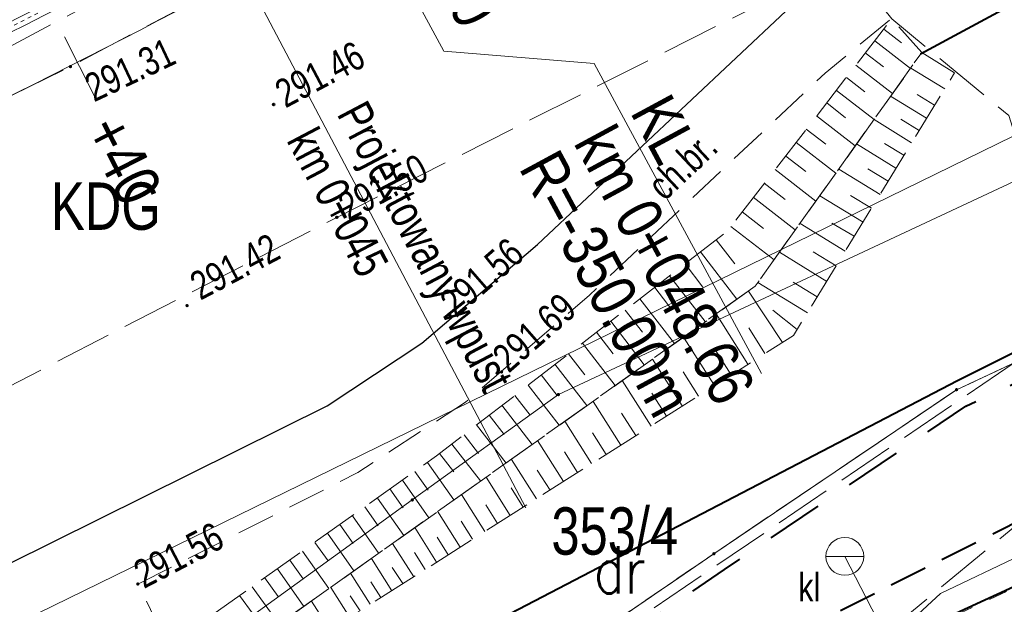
# Model space of a CAD drawing. Header units: metres. Extents: x 7437415 to 7437762, y 5556624 to 5556902.
# Tile 14 of 36: x 7437554 to 7437580, y 5556683 to 5556699. Entities that reach past the tile are written whole.
import ezdxf

# ---------------------------------------------------------------- set-up
doc = ezdxf.new("R2010")
doc.units = ezdxf.units.M
doc.header["$MEASUREMENT"] = 0
for name, pattern in [('0.5_0.5', [1.5, 0.5, -0.5, 0.5]), ('BUBZ01-500', [1.75, 1.25, -0.5]), ('EGBK02-500', [2, 1.5, -0.5]), ('EGBO02-500', [2.5, 1.5, -1]), ('EGBU01-500', [1, 0.5, -0.5]), ('KTCR02-500', [1.5, 1, -0.5]), ('KTJZ01-500', [2, 1.5, -0.5])]:
    doc.linetypes.add(name, pattern=pattern)
doc.layers.get('0').update_dxf_attribs({"color": 250, "lineweight": 5})
for name, color, linetype, lineweight in [('203-Punkt załamania granicy działki nie stabilizowany', 7, 'Continuous', 5), ('BUBZ01', 250, 'Continuous', 5), ('BUIB02_01', 250, 'Continuous', 5), ('BUIB05_01', 250, 'Continuous', 5), ('D_balustrada', 7, '0.5_0.5', 20), ('D_kilometraz', 7, 'Continuous', 13), ('D_kraweznik', 7, 'Continuous', 20), ('D_obrzeze', 7, 'Continuous', 20), ('D_opis trasy', 7, 'Continuous', 13), ('D_opisy', 7, 'Continuous', 13), ('D_pobocze', 7, 'Continuous', 13), ('EGBD03', 250, 'Continuous', 5), ('EGBK02', 250, 'Continuous', 5), ('EGBO02', 250, 'Continuous', 5), ('EGBP04_03', 250, 'Continuous', 5), ('EGBU01', 250, 'Continuous', 5), ('KTCR02', 250, 'Continuous', 5), ('KTJZ01', 250, 'Continuous', 5), ('KTKR01', 250, 'Continuous', 5), ('KTOK05_01', 250, 'Continuous', 5), ('MPZP', 250, 'Continuous', 5), ('osadnik kanalizacji lokalnej (dół Chambeau) (punkt)', 7, 'Continuous', 5), ('osadnik kanalizacji lokalnej (dół Chambeau) (punkt)-Atr17', 7, 'Continuous', 5), ('przewód elektroenergetyczny (linia)', 7, 'Continuous', 5), ('przewód kanalizacyjny (linia)', 7, 'Continuous', 5), ('punkt wysokościowy sztuczny', 7, 'Continuous', 5), ('RTPW01', 250, 'Continuous', 5), ('RTPW02', 250, 'Continuous', 5), ('rzedne dla projektanta', 250, 'Continuous', 5)]:
    doc.layers.add(name, color=color, linetype=linetype, lineweight=lineweight)
doc.styles.get("Standard").update_dxf_attribs({"font": 'txt.shx', "width": 0.75})
doc.styles.add('Style-Arial Narrow', font='ARIALN.TTF')
doc.linetypes.add('KTOK05_01-500', pattern='A,3.75,[13,dgnlstyle-rozp_2015.shx,S=0.002778,R=0,X=0,Y=0],3.75', length=7.5)

# ---------------------------------------------------------------- blocks, each defined once
blk = doc.blocks.new('US07')
at = {"color": 0, "linetype": 'Continuous', "lineweight": 13, "ltscale": 10}
for q in [(-5, 0), (5, 0)]:
    blk.add_line((0, 0), q, dxfattribs=at)
blk.add_circle((0, 0), 5, dxfattribs=at)
blk = doc.blocks.new('203')
at = {"layer": '203-Punkt załamania granicy działki nie stabilizowany', "linetype": 'Continuous', "lineweight": 13}
h = blk.add_hatch(color=96, dxfattribs=at)
edge = h.paths.add_edge_path()
edge.add_arc((0, 0), 0.45, 0, 360)
blk = doc.blocks.new('PW02')
at = {"layer": 'punkt wysokościowy sztuczny', "linetype": 'Continuous', "lineweight": 13}
h = blk.add_hatch(color=0, dxfattribs=at)
edge = h.paths.add_edge_path()
edge.add_arc((0, 0), 0.45, 0, 360)

msp = doc.modelspace()

# ---------------------------------------------------------------- linework, layer by layer
at = {"layer": 'BUBZ01', "color": 7, "linetype": 'BUBZ01-500', "lineweight": 13, "flags": 128}
for points in [[(7437524.04, 5556689.42), (7437535.53, 5556693.23), (7437548.16, 5556699.51), (7437558.6, 5556704.26), (7437575.67, 5556713.15), (7437589.43, 5556720.35), (7437590.07, 5556719.5), (7437590.16, 5556717.95), (7437574.86, 5556709.22), (7437552.89, 5556697.48), (7437530.34, 5556687.12), (7437524.27, 5556688.21), (7437524.04, 5556689.42)], [(7437555.54, 5556678.94), (7437554.3, 5556679.55), (7437564.94, 5556687.09), (7437572.62, 5556693.02), (7437576.97, 5556698.63), (7437577.76, 5556697.74), (7437573.36, 5556691.57), (7437555.54, 5556678.94)], [(7437577.76, 5556697.74), (7437578.63, 5556697.21), (7437574.37, 5556690.27), (7437554.88, 5556677.9), (7437555.54, 5556678.94), (7437573.36, 5556691.57), (7437577.76, 5556697.74)]]:
    msp.add_lwpolyline(points, close=True, dxfattribs=at)
at = {"layer": 'BUBZ01', "color": 7, "linetype": 'Continuous', "lineweight": 13, "flags": 128}
for points in [[(7437576.76, 5556698.36), (7437577.23, 5556698)], [(7437576.52, 5556698.05), (7437577.46, 5556697.32)], [(7437576.27, 5556697.73), (7437576.75, 5556697.36)], [(7437576.02, 5556697.41), (7437576.99, 5556696.66)], [(7437578.37, 5556696.78), (7437577.47, 5556697.33)], [(7437575.77, 5556697.08), (7437576.26, 5556696.7)], [(7437575.51, 5556696.74), (7437576.5, 5556695.97)], [(7437577.89, 5556696.01), (7437576.94, 5556696.59)], [(7437578.1, 5556696.35), (7437577.64, 5556696.63)], [(7437575.25, 5556696.41), (7437575.75, 5556696.02)], [(7437574.98, 5556696.07), (7437576, 5556695.28)], [(7437577.49, 5556695.36), (7437576.5, 5556695.97)], [(7437577.69, 5556695.68), (7437577.21, 5556695.98)], [(7437574.71, 5556695.72), (7437575.23, 5556695.32)], [(7437574.44, 5556695.37), (7437575.49, 5556694.56)], [(7437577.08, 5556694.69), (7437576.04, 5556695.33)], [(7437577.29, 5556695.03), (7437576.78, 5556695.34)], [(7437574.17, 5556695.01), (7437574.7, 5556694.6)], [(7437573.89, 5556694.65), (7437574.96, 5556693.82)], [(7437576.66, 5556693.99), (7437575.57, 5556694.66)], [(7437576.87, 5556694.35), (7437576.34, 5556694.67)], [(7437573.6, 5556694.29), (7437574.15, 5556693.86)], [(7437576.21, 5556693.26), (7437575.07, 5556693.96)], [(7437576.43, 5556693.63), (7437575.88, 5556693.97)], [(7437573.31, 5556693.92), (7437574.42, 5556693.06)], [(7437573.02, 5556693.54), (7437573.58, 5556693.1)], [(7437575.74, 5556692.5), (7437574.55, 5556693.23)], [(7437575.98, 5556692.89), (7437575.39, 5556693.24)], [(7437572.72, 5556693.15), (7437573.86, 5556692.27)], [(7437572.33, 5556692.8), (7437572.82, 5556692.16)], [(7437571.92, 5556692.48), (7437572.88, 5556691.23)], [(7437575.25, 5556691.7), (7437574, 5556692.47)], [(7437575.5, 5556692.11), (7437574.89, 5556692.48)], [(7437571.51, 5556692.16), (7437571.98, 5556691.55)], [(7437571.1, 5556691.85), (7437572.04, 5556690.64)], [(7437574.74, 5556690.87), (7437573.43, 5556691.67)], [(7437575, 5556691.29), (7437574.36, 5556691.68)], [(7437570.71, 5556691.54), (7437571.17, 5556690.94)], [(7437574.08, 5556690.09), (7437573.18, 5556691.44)], [(7437570.31, 5556691.24), (7437571.23, 5556690.06)], [(7437569.93, 5556690.94), (7437570.38, 5556690.36)], [(7437573.17, 5556689.51), (7437572.33, 5556690.84)], [(7437574.47, 5556690.43), (7437573.83, 5556690.94)], [(7437569.55, 5556690.65), (7437570.43, 5556689.5)], [(7437569.17, 5556690.36), (7437569.61, 5556689.79)], [(7437573.62, 5556689.8), (7437573.19, 5556690.47)], [(7437568.8, 5556690.07), (7437569.66, 5556688.95)], [(7437572.29, 5556688.95), (7437571.47, 5556690.23)], [(7437568.43, 5556689.79), (7437568.86, 5556689.23)], [(7437572.73, 5556689.23), (7437572.31, 5556689.88)], [(7437571.43, 5556688.41), (7437570.65, 5556689.65)], [(7437568.07, 5556689.51), (7437568.91, 5556688.42)], [(7437571.86, 5556688.67), (7437571.46, 5556689.31)], [(7437567.71, 5556689.23), (7437568.13, 5556688.69)], [(7437570.61, 5556687.88), (7437569.85, 5556689.08)], [(7437567.36, 5556688.96), (7437568.18, 5556687.9)], [(7437571.02, 5556688.14), (7437570.63, 5556688.75)], [(7437567.01, 5556688.69), (7437567.42, 5556688.17)], [(7437569.81, 5556687.38), (7437569.08, 5556688.53)], [(7437566.67, 5556688.43), (7437567.47, 5556687.39)], [(7437570.21, 5556687.63), (7437569.83, 5556688.22)], [(7437566.33, 5556688.17), (7437566.73, 5556687.66)], [(7437569.04, 5556686.89), (7437568.33, 5556688.01)], [(7437566, 5556687.91), (7437566.78, 5556686.9)], [(7437569.42, 5556687.13), (7437569.06, 5556687.7)], [(7437565.67, 5556687.65), (7437566.05, 5556687.16)], [(7437568.3, 5556686.42), (7437567.61, 5556687.5)], [(7437565.35, 5556687.4), (7437566.1, 5556686.43)], [(7437568.67, 5556686.65), (7437568.32, 5556687.2)], [(7437564.7, 5556686.92), (7437565.4, 5556685.93)], [(7437565.02, 5556687.16), (7437565.4, 5556686.67)], [(7437567.58, 5556685.96), (7437566.92, 5556687)], [(7437564.37, 5556686.68), (7437564.72, 5556686.19)], [(7437567.94, 5556686.19), (7437567.6, 5556686.72)], [(7437564.04, 5556686.45), (7437564.74, 5556685.46)], [(7437566.89, 5556685.52), (7437566.25, 5556686.53)], [(7437563.71, 5556686.22), (7437564.06, 5556685.72)], [(7437567.23, 5556685.74), (7437566.91, 5556686.25)], [(7437563.38, 5556685.98), (7437564.08, 5556684.99)], [(7437566.22, 5556685.1), (7437565.6, 5556686.07)], [(7437563.05, 5556685.75), (7437563.4, 5556685.25)], [(7437565.57, 5556684.68), (7437564.97, 5556685.63)], [(7437566.55, 5556685.31), (7437566.24, 5556685.8)], [(7437562.72, 5556685.51), (7437563.42, 5556684.52)], [(7437565.89, 5556684.89), (7437565.59, 5556685.37)], [(7437562.39, 5556685.28), (7437562.74, 5556684.78)], [(7437564.94, 5556684.29), (7437564.37, 5556685.2)], [(7437562.06, 5556685.05), (7437562.76, 5556684.06)], [(7437565.25, 5556684.48), (7437564.96, 5556684.95)], [(7437561.4, 5556684.58), (7437562.1, 5556683.59)], [(7437561.73, 5556684.81), (7437562.08, 5556684.32)], [(7437564.34, 5556683.9), (7437563.78, 5556684.78)], [(7437561.07, 5556684.34), (7437561.42, 5556683.85)], [(7437563.76, 5556683.53), (7437563.22, 5556684.38)], [(7437564.64, 5556684.09), (7437564.36, 5556684.54)], [(7437560.74, 5556684.11), (7437561.44, 5556683.12)], [(7437564.05, 5556683.72), (7437563.77, 5556684.15)], [(7437560.4, 5556683.88), (7437560.76, 5556683.38)], [(7437563.19, 5556683.18), (7437562.67, 5556684)], [(7437560.07, 5556683.64), (7437560.78, 5556682.65)], [(7437562.65, 5556682.83), (7437562.15, 5556683.62)], [(7437563.47, 5556683.35), (7437563.21, 5556683.77)], [(7437559.74, 5556683.41), (7437560.1, 5556682.91)], [(7437562.92, 5556683), (7437562.66, 5556683.4)], [(7437562.12, 5556682.5), (7437561.64, 5556683.26)]]:
    msp.add_lwpolyline(points, dxfattribs=at)
at = {"layer": 'BUIB02_01', "color": 212, "linetype": 'Continuous', "lineweight": 40, "flags": 128}
for points in [[(7437578.709, 5556689.08), (7437609.016, 5556704.209), (7437638.73, 5556719.29), (7437644.506, 5556722.382), (7437654.627, 5556703.284)], [(7437478.779, 5556655.789), (7437498.529, 5556658.242), (7437527.258, 5556665.29), (7437554.461, 5556676.462), (7437578.709, 5556689.08)]]:
    msp.add_lwpolyline(points, dxfattribs=at)
at = {"layer": 'BUIB05_01', "color": 7, "linetype": 'Continuous', "lineweight": 40, "flags": 128}
msp.add_lwpolyline([(7437577.73, 5556697.71), (7437589.04, 5556703.81)], dxfattribs=at)
at = {"layer": 'D_balustrada', "ltscale": 0.1, "flags": 128}
msp.add_lwpolyline([(7437521.91, 5556692.123), (7437522.557, 5556690.843, 0.394504), (7437530.729, 5556687.846), (7437532.348, 5556688.53, 0.023893), (7437562.343, 5556702.938), (7437591.013, 5556718.435)], format="xyb", dxfattribs=at)
at = {"layer": 'D_kilometraz', "flags": 128}
msp.add_lwpolyline([(7437555.902, 5556696.594), (7437555.109, 5556698.154)], dxfattribs=at)
at = {"layer": 'D_kraweznik'}
msp.add_arc((7437396.683, 5557009.404), 350, 292.91854, 298.39337, dxfattribs=at)
at = {"layer": 'D_obrzeze'}
msp.add_arc((7437396.683, 5557009.404), 348.5, 292.91854, 298.39337, dxfattribs=at)
at = {"layer": 'D_opis trasy'}
msp.add_line((7437565.131, 5556697.78), (7437569.103, 5556697.448), dxfattribs=at)
at = {"layer": 'D_opis trasy', "flags": 128}
for points in [[(7437563.116, 5556701.508), (7437565.131, 5556697.78)], [(7437569.103, 5556697.448), (7437573.525, 5556689.269)]]:
    msp.add_lwpolyline(points, dxfattribs=at)
at = {"layer": 'D_opisy'}
msp.add_line((7437559.888, 5556699.785), (7437567.303, 5556685.72), dxfattribs=at)
at = {"layer": 'D_pobocze', "flags": 128}
msp.add_lwpolyline([(7437522.668, 5556690.9, 0.394504), (7437530.681, 5556687.961), (7437532.299, 5556688.645, 0.023893), (7437562.283, 5556703.048), (7437593.104, 5556719.708)], format="xyb", dxfattribs=at)
at = {"layer": 'EGBD03', "color": 96, "linetype": 'Continuous', "lineweight": 13, "flags": 128}
for points in [[(7437594.67, 5556701.11), (7437568.16, 5556688.71)], [(7437549.89, 5556680.73), (7437584.26, 5556697.53)], [(7437586.26, 5556692.39), (7437578.68, 5556688.84)], [(7437572.27, 5556684.51), (7437578.68, 5556688.84)], [(7437564.3, 5556685.93), (7437568.16, 5556688.71)], [(7437553.19, 5556677.9), (7437564.3, 5556685.93)], [(7437572.27, 5556684.51), (7437566.34, 5556680.46)]]:
    msp.add_lwpolyline(points, dxfattribs=at)
at = {"layer": 'EGBK02', "color": 96, "linetype": 'EGBK02-500', "lineweight": 13, "flags": 128}
for points in [[(7437581.3, 5556690.06), (7437578.68, 5556688.84)], [(7437578.68, 5556688.84), (7437572.27, 5556684.51)], [(7437572.27, 5556684.51), (7437566.34, 5556680.46)]]:
    msp.add_lwpolyline(points, dxfattribs=at)
at = {"layer": 'EGBO02', "color": 96, "linetype": 'EGBO02-500', "lineweight": 40, "flags": 128}
msp.add_lwpolyline([(7437509.408, 5556641.775), (7437527.366, 5556653.573), (7437535.53, 5556659.046), (7437540.808, 5556662.655), (7437546.047, 5556666.094), (7437546.417, 5556666.344), (7437547.687, 5556667.174), (7437556.491, 5556673.156), (7437559.221, 5556675.006), (7437566.622, 5556680.047), (7437572.551, 5556684.096), (7437578.927, 5556688.403), (7437581.512, 5556689.607), (7437586.468, 5556691.935), (7437596.734, 5556696.524), (7437608.998, 5556702.025), (7437613.531, 5556704.147), (7437646.901, 5556719.682), (7437664.231, 5556728.731), (7437679.981, 5556736.007), (7437721.816, 5556755.672), (7437743.341, 5556772.789), (7437751.664, 5556779.423)], dxfattribs=at)
at = {"layer": 'EGBU01', "color": 96, "linetype": 'EGBU01-500', "lineweight": 13, "flags": 128}
for points in [[(7437581.3, 5556690.06), (7437578.68, 5556688.84)], [(7437578.68, 5556688.84), (7437581.3, 5556690.06)], [(7437578.68, 5556688.84), (7437572.27, 5556684.51)], [(7437572.27, 5556684.51), (7437578.68, 5556688.84)], [(7437575.92, 5556681.62), (7437583.87, 5556685.3)], [(7437572.27, 5556684.51), (7437566.34, 5556680.46)], [(7437566.34, 5556680.46), (7437572.27, 5556684.51)]]:
    msp.add_lwpolyline(points, dxfattribs=at)
at = {"layer": 'KTCR02', "color": 7, "linetype": 'KTCR02-500', "lineweight": 13, "flags": 128}
msp.add_lwpolyline([(7437576.91, 5556698.6), (7437575.21, 5556697.2), (7437568.98, 5556691.34), (7437565.71, 5556688.51), (7437562.86, 5556686.65), (7437557.05, 5556683.71), (7437557.69, 5556682.42), (7437553.22, 5556680.18), (7437552.61, 5556681.5), (7437549.38, 5556679.96), (7437545.37, 5556678.26), (7437542.6, 5556677.35), (7437533.32, 5556674.74)], dxfattribs=at)
at = {"layer": 'KTJZ01', "color": 7, "linetype": 'KTJZ01-500', "lineweight": 13, "flags": 128}
for points in [[(7437487.24, 5556665.88), (7437500.01, 5556668.65), (7437509.93, 5556671.34), (7437514.81, 5556672.66), (7437528.54, 5556677.57), (7437546.18, 5556685.08), (7437562.31, 5556693.39), (7437575.78, 5556700.17), (7437584.6, 5556705.2), (7437599.33, 5556712.79), (7437607.41, 5556717.03), (7437624.22, 5556725.75), (7437636.91, 5556731.79), (7437639.91, 5556733.3), (7437648.13, 5556737.1), (7437664.08, 5556744.94), (7437674.41, 5556750.47), (7437695.47, 5556762.01), (7437726.23, 5556778.98), (7437745.592, 5556790.579), (7437740.524, 5556799.89), (7437726.071, 5556794.065), (7437721.424, 5556793.261), (7437718.653, 5556793.684), (7437716.454, 5556794.853), (7437714.78, 5556796.65), (7437713.44, 5556798.18), (7437704.05, 5556814.76), (7437696.46, 5556806.77), (7437698.53, 5556806.84), (7437700.74, 5556806.26), (7437702.79, 5556804.94), (7437704.06, 5556803.16), (7437709.44, 5556793.77), (7437711.44, 5556790.12), (7437712.13, 5556787.63), (7437712.21, 5556785.35), (7437711.59, 5556783.66), (7437709.87, 5556781.76), (7437701.28, 5556777.09), (7437699.42, 5556776.48), (7437697.78, 5556776.19), (7437695.76, 5556776.41), (7437693.65, 5556777.51), (7437692.09, 5556778.89), (7437690.49, 5556781.22), (7437685.25, 5556778.28), (7437686.1, 5556775.03), (7437686.085, 5556773.72), (7437685.81, 5556772.51), (7437685.3, 5556771.32), (7437684.475, 5556769.98), (7437683.43, 5556768.68), (7437682.12, 5556767.23), (7437680.52, 5556765.9), (7437679.609, 5556765.424), (7437667.4, 5556758.73), (7437656.58, 5556752.94), (7437646.03, 5556747.24), (7437635.04, 5556741.31), (7437625.46, 5556735.97), (7437617.31, 5556731.03), (7437610.73, 5556727.32), (7437599.83, 5556721.28), (7437592.56, 5556717.41), (7437581.48, 5556711.39), (7437572.19, 5556706.38), (7437570.63, 5556705.57), (7437559.43, 5556699.57), (7437555.27, 5556697.37), (7437547.58, 5556693.6), (7437542.1, 5556690.99), (7437536.78, 5556688.64), (7437527.13, 5556684.56), (7437524.75, 5556685.69), (7437522.99, 5556687.15), (7437521.44, 5556689.45), (7437520.46, 5556691.39), (7437515.43, 5556689.51), (7437516.09, 5556686.202), (7437515.98, 5556684.5), (7437514.73, 5556681.38), (7437513.55, 5556680.28), (7437512.1, 5556679.32), (7437507.87, 5556678.13), (7437498.81, 5556675.82), (7437492.9, 5556674.29)], [(7437589.109, 5556707.502), (7437587.51, 5556704.57), (7437591.6, 5556694.89), (7437588.51, 5556693.05), (7437585.23, 5556698.82), (7437583.56, 5556697.89), (7437586.26, 5556692.39), (7437588.01, 5556689.01), (7437584.59, 5556687.27), (7437583.01, 5556687.54), (7437568.72, 5556675.73), (7437566.49, 5556680.22), (7437581.79, 5556690.63), (7437580.06, 5556696.08), (7437576.97, 5556698.63), (7437575.78, 5556700.17)]]:
    msp.add_lwpolyline(points, dxfattribs=at)
at = {"layer": 'KTKR01', "color": 7, "linetype": 'Continuous', "lineweight": 30, "flags": 128}
msp.add_lwpolyline([(7437509.93, 5556671.34), (7437513.74, 5556672.37), (7437516.19, 5556672.93), (7437525.36, 5556674.85), (7437534.27, 5556677.12), (7437543.86, 5556679.82), (7437547.6, 5556681.25), (7437562.05, 5556688.41), (7437564.55, 5556690.07), (7437567.61, 5556692.67), (7437574.17, 5556698.83), (7437574.91, 5556699.49), (7437575.69, 5556700.12)], dxfattribs=at)
at = {"layer": 'KTOK05_01', "color": 7, "linetype": 'KTOK05_01-500', "lineweight": 40, "flags": 128}
msp.add_lwpolyline([(7437568.97, 5556671.61), (7437569.48, 5556674.26), (7437578.55, 5556682.89), (7437583.93, 5556685.36)], dxfattribs=at)
at = {"layer": 'MPZP', "color": 212, "linetype": 'KTCR02-500', "lineweight": 40, "flags": 128}
msp.add_lwpolyline([(7437480.406, 5556653.046), (7437497.678, 5556655.366), (7437530.257, 5556663.123), (7437555.691, 5556673.002), (7437601.685, 5556696.111), (7437651.01, 5556723.248), (7437712.92, 5556755.928), (7437752.943, 5556777.073)], dxfattribs=at)
at = {"layer": 'przewód elektroenergetyczny (linia)', "color": 1, "linetype": 'Continuous', "lineweight": 13, "flags": 128}
msp.add_lwpolyline([(7437570.15, 5556675.06), (7437569.67, 5556675.52), (7437578.26, 5556683.46), (7437582.47, 5556685.47), (7437587.88, 5556688.07), (7437585.32, 5556692.93), (7437587.22, 5556693.96)], dxfattribs=at)
at = {"layer": 'przewód kanalizacyjny (linia)', "color": 36, "linetype": 'Continuous', "lineweight": 13, "flags": 128}
msp.add_lwpolyline([(7437585.379, 5556665.743), (7437575.73, 5556684.44)], dxfattribs=at)
at = {"layer": 'rzedne dla projektanta', "color": 7, "linetype": 'Continuous', "lineweight": 40}
for centre in [(7437560.64, 5556696.37), (7437562.31, 5556693.39)]:
    msp.add_circle(centre, 0.0225, dxfattribs=at)

# ---------------------------------------------------------------- block references
at = {"layer": 'EGBP04_03', "color": 96, "linetype": 'Continuous', "lineweight": 13, "xscale": 0.1, "yscale": 0.1, "zscale": 0.1}
for p in [(7437568.16, 5556688.71), (7437578.68, 5556688.84), (7437564.3, 5556685.93), (7437572.27, 5556684.51)]:
    msp.add_blockref('203', p, dxfattribs=at)
at = {"layer": 'osadnik kanalizacji lokalnej (dół Chambeau) (punkt)', "color": 7, "linetype": 'Continuous', "lineweight": 13, "xscale": 0.1, "yscale": 0.1, "zscale": 0.1}
msp.add_blockref('US07', (7437575.73, 5556684.44), dxfattribs=at)
at = {"layer": 'RTPW02', "color": 7, "linetype": 'Continuous', "lineweight": 13, "xscale": 0.1, "yscale": 0.1, "zscale": 0.1}
for p in [(7437555.27, 5556697.37), (7437558.35, 5556691.06), (7437565.3, 5556690.8), (7437566.66, 5556689.31), (7437557.05, 5556683.71)]:
    msp.add_blockref('PW02', p, dxfattribs=at)

# ---------------------------------------------------------------- texts
at = {"layer": 'D_kilometraz', "char_height": 1.2, "attachment_point": 4, "line_spacing_factor": 1.6, "style": 'Style-Arial Narrow'}
for s, insert, rotation in [('+50', (7437565.009, 5556700.627), 298.3934), ('+40', (7437556.129, 5556695.949), 296.976)]:
    msp.add_mtext(s, dxfattribs=dict(at, insert=insert, rotation=rotation))
at = {"layer": 'D_opis trasy', "char_height": 1.2, "rotation": 298.3934, "style": 'Style-Arial Narrow'}
for s, insert, attachment_point, line_spacing_factor in [('KL\\Pkm 0+048.66', (7437569.814, 5556696.046), 4, 0.85), ('R=-350.00m', (7437571.236, 5556688.292), 6, 0.35)]:
    msp.add_mtext(s, dxfattribs=dict(at, insert=insert, attachment_point=attachment_point, line_spacing_factor=line_spacing_factor))
at = {"layer": 'D_opisy', "insert": (7437563.091, 5556696.542), "char_height": 0.9, "attachment_point": 1, "rotation": 297.7945}
msp.add_mtext('\\pt11;\\fArial|b0|i0|c238238|p39;Projektowany wpust\\Pkm 0+045', dxfattribs=at)
at = {"layer": 'EGBD03', "color": 96, "linetype": 'Continuous', "lineweight": 30, "insert": (7437567.977, 5556684.467), "char_height": 1.25, "attachment_point": 7, "line_spacing_factor": 0.6}
msp.add_mtext('\\FWORKING_1250;\\H1x;\\W0.8;353/4', dxfattribs=at)
at = {"layer": 'EGBU01', "color": 96, "linetype": 'Continuous', "lineweight": 30, "width": 0.8}
msp.add_text('dr', height=1.25, dxfattribs=at).set_placement((7437569.095, 5556683.463))
at = {"layer": 'KTCR02', "color": 7, "linetype": 'Continuous', "lineweight": 13, "insert": (7437570.971, 5556693.791), "char_height": 0.75, "attachment_point": 7, "rotation": 43.247, "line_spacing_factor": 0.6}
msp.add_mtext('\\FWORKING_1250;\\H1x;\\W0.8;ch.br.', dxfattribs=at)
at = {"layer": 'MPZP', "color": 212, "linetype": 'Continuous', "lineweight": 30, "insert": (7437554.755, 5556693.043), "char_height": 1.25, "attachment_point": 7, "line_spacing_factor": 0.6}
msp.add_mtext('\\FWORKING_1250;\\H1x;\\W0.8;KDG', dxfattribs=at)
at = {"layer": 'osadnik kanalizacji lokalnej (dół Chambeau) (punkt)-Atr17', "color": 7, "insert": (7437574.5, 5556683.25), "char_height": 0.75, "attachment_point": 7, "line_spacing_factor": 0.6}
msp.add_mtext('\\FWORKING_1250;\\H1x;\\W0.8;kl', dxfattribs=at)
at = {"layer": 'RTPW01', "color": 7, "linetype": 'Continuous', "lineweight": 13, "char_height": 0.75, "attachment_point": 7, "line_spacing_factor": 0.6}
for s, insert, rotation in [('\\FWORKING_1250;\\H1x;\\W0.8;291.31', (7437555.897, 5556696.414), 25.274), ('\\FWORKING_1250;\\H1x;\\W0.8;291.42', (7437558.706, 5556691.179), 27.718), ('\\FWORKING_1250;\\H1x;\\W0.8;291.56', (7437565.465, 5556690.712), 41.164), ('\\FWORKING_1250;\\H1x;\\W0.8;291.69', (7437566.855, 5556689.252), 41.276), ('\\FWORKING_1250;\\H1x;\\W0.8;291.56', (7437557.215, 5556683.568), 27.468)]:
    msp.add_mtext(s, dxfattribs=dict(at, insert=insert, rotation=rotation))
at = {"layer": 'rzedne dla projektanta', "color": 7, "linetype": 'Continuous', "lineweight": 0, "char_height": 0.75, "attachment_point": 7, "rotation": 27.9221, "line_spacing_factor": 0.6}
for s, insert in [('\\FWORKING_1250;\\H1x;\\W0.8; 291.46', (7437560.757, 5556696.149)), ('\\FWORKING_1250;\\H1x;\\W0.8; 291.50', (7437562.427, 5556693.169))]:
    msp.add_mtext(s, dxfattribs=dict(at, insert=insert))

doc.saveas('drawing.dxf')
